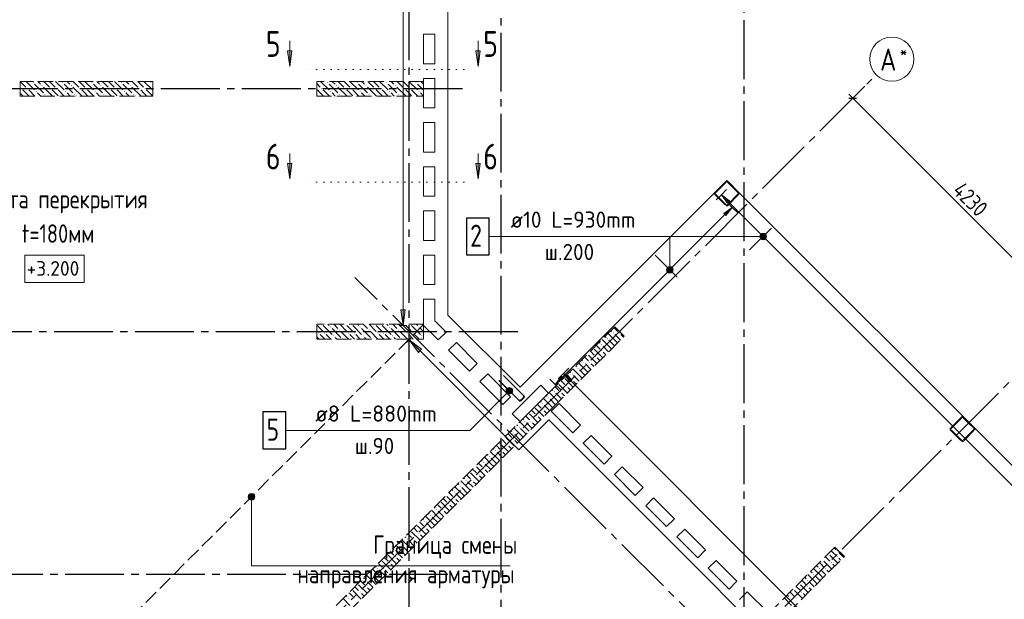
# Model space of a CAD drawing. Header units: millimetres. Extents: x 0 to 43617, y 0 to 59400.
# Tile 18 of 30: x 16538 to 29911, y 28795 to 36668. Entities that reach past the tile are written whole.
import ezdxf

# ---------------------------------------------------------------- set-up
doc = ezdxf.new("R2010")
doc.units = ezdxf.units.MM
for name, pattern in [('______2', [270, 200, -70]), ('______5', [1100, 800, -100, 100, -100]), ('______9', [100, 0, -100])]:
    doc.linetypes.add(name, pattern=pattern)
for name, color, linetype, lineweight in [('Standard', 7, 'Continuous', 25), ('Высотные отметки', 7, 'Continuous', 25), ('ЖБ Пилон', 180, 'Continuous', 25), ('Обрамление П-обр. равн.', 7, 'Continuous', 25), ('Оси', 40, '______5', 18), ('Позиционная метка линия выноска', 7, 'Continuous', 13), ('Позиционная метка номер позиции', 7, 'Continuous', 13), ('Примечания', 7, 'Continuous', 25), ('Сечения символ', 7, 'Continuous', 25)]:
    doc.layers.add(name, color=color, linetype=linetype, lineweight=lineweight)
doc.layers.add('ЖБ Перекрытие верхний уровень', color=7, linetype='Continuous', lineweight=25, true_color=0xe0e0ff)
doc.layers.add('ЖБ Стена верхний уровень', color=7, linetype='Continuous', lineweight=25, true_color=0x006e00)
doc.styles.add('GOST 2.304-81', font='txt')
doc.styles.add('ISOCPEUR', font='txt')

msp = doc.modelspace()

# ---------------------------------------------------------------- hatches: boundary and pattern name
at = {"layer": 'ЖБ Пилон', "linetype": 'Continuous', "lineweight": 18, "transparency": 33554687}
for points in [[(16554, 35733), (16561, 35740), (16567, 35733), (16561, 35727)], [(16634, 35733), (16641, 35740), (16647, 35733), (16641, 35727)], [(16714, 35813), (16721, 35820), (16727, 35813), (16721, 35807)], [(16834, 35773), (16841, 35780), (16847, 35773), (16841, 35767)], [(16954, 35733), (16961, 35740), (16967, 35733), (16961, 35727)], [(17034, 35733), (17041, 35740), (17047, 35733), (17041, 35727)], [(17114, 35813), (17121, 35820), (17127, 35813), (17121, 35807)], [(17234, 35773), (17241, 35780), (17247, 35773), (17241, 35767)], [(17354, 35733), (17361, 35740), (17367, 35733), (17361, 35727)], [(17434, 35733), (17441, 35740), (17447, 35733), (17441, 35727)], [(17514, 35813), (17521, 35820), (17527, 35813), (17521, 35807)], [(17634, 35773), (17641, 35780), (17647, 35773), (17641, 35767)], [(17754, 35733), (17761, 35740), (17767, 35733), (17761, 35727)], [(17834, 35733), (17841, 35740), (17847, 35733), (17841, 35727)], [(17914, 35813), (17921, 35820), (17927, 35813), (17921, 35807)], [(18034, 35773), (18041, 35780), (18047, 35773), (18041, 35767)], [(18154, 35733), (18161, 35740), (18167, 35733), (18161, 35727)], [(18234, 35733), (18241, 35740), (18247, 35733), (18241, 35727)], [(18314, 35813), (18321, 35820), (18327, 35813), (18321, 35807)], [(20634, 35733), (20641, 35740), (20647, 35733), (20641, 35727)], [(20714, 35813), (20721, 35820), (20727, 35813), (20721, 35807)], [(20834, 35773), (20841, 35780), (20847, 35773), (20841, 35767)], [(20954, 35733), (20961, 35740), (20967, 35733), (20961, 35727)], [(21034, 35733), (21041, 35740), (21047, 35733), (21041, 35727)], [(21114, 35813), (21121, 35820), (21127, 35813), (21121, 35807)], [(21234, 35773), (21241, 35780), (21247, 35773), (21241, 35767)], [(21354, 35733), (21361, 35740), (21367, 35733), (21361, 35727)], [(21434, 35733), (21441, 35740), (21447, 35733), (21441, 35727)], [(21514, 35813), (21521, 35820), (21527, 35813), (21521, 35807)], [(21634, 35773), (21641, 35780), (21647, 35773), (21641, 35767)], [(21754, 35733), (21761, 35740), (21767, 35733), (21761, 35727)], [(21834, 35733), (21841, 35740), (21847, 35733), (21841, 35727)], [(21914, 35813), (21921, 35820), (21927, 35813), (21921, 35807)], [(16754, 35693), (16761, 35700), (16767, 35693), (16761, 35687)], [(16874, 35653), (16881, 35660), (16887, 35653), (16881, 35647)], [(17154, 35693), (17161, 35700), (17167, 35693), (17161, 35687)], [(17274, 35653), (17281, 35660), (17287, 35653), (17281, 35647)], [(17554, 35693), (17561, 35700), (17567, 35693), (17561, 35687)], [(17674, 35653), (17681, 35660), (17687, 35653), (17681, 35647)], [(17954, 35693), (17961, 35700), (17967, 35693), (17961, 35687)], [(18074, 35653), (18081, 35660), (18087, 35653), (18081, 35647)], [(20754, 35693), (20761, 35700), (20767, 35693), (20761, 35687)], [(20874, 35653), (20881, 35660), (20887, 35653), (20881, 35647)], [(21154, 35693), (21161, 35700), (21167, 35693), (21161, 35687)], [(21274, 35653), (21281, 35660), (21287, 35653), (21281, 35647)], [(21554, 35693), (21561, 35700), (21567, 35693), (21561, 35687)], [(21674, 35653), (21681, 35660), (21687, 35653), (21681, 35647)], [(21954, 35693), (21961, 35700), (21967, 35693), (21961, 35687)], [(20644, 32530), (20641, 32527), (20638, 32530)], [(20754, 32493), (20761, 32500), (20767, 32493), (20761, 32487)], [(20964, 32530), (20961, 32527), (20958, 32530)], [(21044, 32530), (21041, 32527), (21038, 32530)], [(21154, 32493), (21161, 32500), (21167, 32493), (21161, 32487)], [(21364, 32530), (21361, 32527), (21358, 32530)], [(21444, 32530), (21441, 32527), (21438, 32530)], [(21554, 32493), (21561, 32500), (21567, 32493), (21561, 32487)], [(21764, 32530), (21761, 32527), (21758, 32530)], [(21844, 32530), (21841, 32527), (21838, 32530)], [(21954, 32493), (21961, 32500), (21967, 32493), (21961, 32487)], [(20594, 32413), (20601, 32420), (20607, 32413), (20601, 32407)], [(20674, 32413), (20681, 32420), (20687, 32413), (20681, 32407)], [(20794, 32373), (20801, 32380), (20807, 32373), (20801, 32367)], [(20874, 32453), (20881, 32460), (20887, 32453), (20881, 32447)], [(20994, 32413), (21001, 32420), (21007, 32413), (21001, 32407)], [(21074, 32413), (21081, 32420), (21087, 32413), (21081, 32407)], [(21194, 32373), (21201, 32380), (21207, 32373), (21201, 32367)], [(21274, 32453), (21281, 32460), (21287, 32453), (21281, 32447)], [(21394, 32413), (21401, 32420), (21407, 32413), (21401, 32407)], [(21474, 32413), (21481, 32420), (21487, 32413), (21481, 32407)], [(21594, 32373), (21601, 32380), (21607, 32373), (21601, 32367)], [(21674, 32453), (21681, 32460), (21687, 32453), (21681, 32447)], [(21794, 32413), (21801, 32420), (21807, 32413), (21801, 32407)], [(21874, 32413), (21881, 32420), (21887, 32413), (21881, 32407)], [(21994, 32373), (22001, 32380), (22007, 32373), (22001, 32367)], [(20914, 32333), (20921, 32340), (20927, 32333), (20924, 32330), (20918, 32330)], [(21314, 32333), (21321, 32340), (21327, 32333), (21324, 32330), (21318, 32330)], [(21714, 32333), (21721, 32340), (21727, 32333), (21724, 32330), (21718, 32330)]]:
    msp.add_hatch(color=7, dxfattribs=at).paths.add_polyline_path(points, flags=16)
at = {"layer": 'ЖБ Стена верхний уровень', "linetype": 'Continuous', "lineweight": 18, "transparency": 33554687}
for points in [[(26197, 34416), (26201, 34420), (26207, 34413), (26204, 34409)], [(24594, 32413), (24601, 32420), (24607, 32413), (24601, 32407)], [(24674, 32413), (24681, 32420), (24687, 32413), (24681, 32407)], [(24434, 32253), (24441, 32260), (24447, 32253), (24441, 32247)], [(24514, 32333), (24521, 32340), (24527, 32333), (24521, 32327)], [(24354, 32093), (24361, 32100), (24367, 32093), (24361, 32087)], [(24434, 32173), (24441, 32180), (24447, 32173), (24441, 32167)], [(24194, 32013), (24201, 32020), (24207, 32013), (24201, 32007)], [(24274, 32013), (24281, 32020), (24287, 32013), (24281, 32007)], [(24034, 31853), (24041, 31860), (24047, 31853), (24041, 31847)], [(24114, 31933), (24121, 31940), (24127, 31933), (24121, 31927)], [(23954, 31693), (23961, 31700), (23967, 31693), (23961, 31687)], [(24034, 31773), (24041, 31780), (24047, 31773), (24041, 31767)], [(23794, 31613), (23801, 31620), (23807, 31613), (23801, 31607)], [(23874, 31613), (23881, 31620), (23887, 31613), (23881, 31607)], [(23634, 31453), (23641, 31460), (23647, 31453), (23641, 31447)], [(23714, 31533), (23721, 31540), (23727, 31533), (23721, 31527)], [(23554, 31293), (23561, 31300), (23567, 31293), (23561, 31287)], [(23634, 31373), (23641, 31380), (23647, 31373), (23641, 31367)], [(23394, 31213), (23401, 31220), (23407, 31213), (23401, 31207)], [(23474, 31213), (23481, 31220), (23487, 31213), (23481, 31207)], [(29397, 31216), (29401, 31220), (29407, 31213), (29404, 31209)], [(23234, 31053), (23241, 31060), (23247, 31053), (23241, 31047)], [(23314, 31133), (23321, 31140), (23327, 31133), (23321, 31127)], [(23154, 30893), (23161, 30900), (23167, 30893), (23161, 30887)], [(23234, 30973), (23241, 30980), (23247, 30973), (23241, 30967)], [(22994, 30813), (23001, 30820), (23007, 30813), (23001, 30807)], [(23074, 30813), (23081, 30820), (23087, 30813), (23081, 30807)], [(22834, 30653), (22841, 30660), (22847, 30653), (22841, 30647)], [(22914, 30733), (22921, 30740), (22927, 30733), (22921, 30727)], [(22754, 30493), (22761, 30500), (22767, 30493), (22761, 30487)], [(22834, 30573), (22841, 30580), (22847, 30573), (22841, 30567)], [(22594, 30413), (22601, 30420), (22607, 30413), (22601, 30407)], [(22674, 30413), (22681, 30420), (22687, 30413), (22681, 30407)], [(22434, 30253), (22441, 30260), (22447, 30253), (22441, 30247)], [(22514, 30333), (22521, 30340), (22527, 30333), (22521, 30327)], [(22354, 30093), (22361, 30100), (22367, 30093), (22361, 30087)], [(22434, 30173), (22441, 30180), (22447, 30173), (22441, 30167)], [(22194, 30013), (22201, 30020), (22207, 30013), (22201, 30007)], [(22274, 30013), (22281, 30020), (22287, 30013), (22281, 30007)], [(22034, 29853), (22041, 29860), (22047, 29853), (22041, 29847)], [(22114, 29933), (22121, 29940), (22127, 29933), (22121, 29927)], [(21954, 29693), (21961, 29700), (21967, 29693), (21961, 29687)], [(22034, 29773), (22041, 29780), (22047, 29773), (22041, 29767)], [(21794, 29613), (21801, 29620), (21807, 29613), (21801, 29607)], [(21874, 29613), (21881, 29620), (21887, 29613), (21881, 29607)], [(21634, 29453), (21641, 29460), (21647, 29453), (21641, 29447)], [(21714, 29533), (21721, 29540), (21727, 29533), (21721, 29527)], [(27634, 29453), (27641, 29460), (27647, 29453), (27641, 29447)], [(21554, 29293), (21561, 29300), (21567, 29293), (21561, 29287)], [(21634, 29373), (21641, 29380), (21647, 29373), (21641, 29367)], [(27444, 29337), (27447, 29333), (27441, 29327), (27437, 29330)], [(27524, 29417), (27527, 29413), (27521, 29407), (27517, 29410)], [(27554, 29293), (27561, 29300), (27567, 29293), (27561, 29287)], [(27634, 29373), (27641, 29380), (27647, 29373), (27641, 29367)], [(21394, 29213), (21401, 29220), (21407, 29213), (21401, 29207)], [(21474, 29213), (21481, 29220), (21487, 29213), (21481, 29207)], [(27394, 29213), (27401, 29220), (27407, 29213), (27401, 29207)], [(27474, 29213), (27481, 29220), (27487, 29213), (27481, 29207)], [(21234, 29053), (21241, 29060), (21247, 29053), (21241, 29047)], [(21314, 29133), (21321, 29140), (21327, 29133), (21321, 29127)], [(27234, 29053), (27241, 29060), (27247, 29053), (27241, 29047)], [(27314, 29133), (27321, 29140), (27327, 29133), (27321, 29127)], [(21154, 28893), (21161, 28900), (21167, 28893), (21161, 28887)], [(21234, 28973), (21241, 28980), (21247, 28973), (21241, 28967)], [(27044, 28937), (27047, 28933), (27041, 28927), (27037, 28930)], [(27124, 29017), (27127, 29013), (27121, 29007), (27117, 29010)], [(27154, 28893), (27161, 28900), (27167, 28893), (27161, 28887)], [(27234, 28973), (27241, 28980), (27247, 28973), (27241, 28967)], [(20994, 28813), (21001, 28820), (21007, 28813), (21001, 28807)], [(21074, 28813), (21081, 28820), (21087, 28813), (21081, 28807)], [(26994, 28813), (27001, 28820), (27007, 28813), (27001, 28807)], [(27074, 28813), (27081, 28820), (27087, 28813), (27081, 28807)]]:
    msp.add_hatch(color=7, dxfattribs=at).paths.add_polyline_path(points, flags=16)
at = {"layer": 'Обрамление П-обр. равн.', "linetype": 'Continuous', "lineweight": 13, "transparency": 33554687}
for points in [[(26153, 34177), (26068, 34290), (26181, 34205)], [(23924, 31800), (23811, 31715), (23896, 31828)], [(24008, 31749), (23923, 31862), (24036, 31777)]]:
    msp.add_hatch(color=7, dxfattribs=at).paths.add_polyline_path(points, flags=16)
for points in [[(26130, 34006), (26215, 34119), (26102, 34034)], [(26591, 33736), (26622, 33768), (26602, 33756)], [(26622, 33768), (26591, 33736), (26591, 33713)], [(26622, 33768), (26591, 33713), (26645, 33768)], [(26645, 33768), (26591, 33713), (26602, 33693)], [(26645, 33768), (26602, 33693), (26666, 33756)], [(26666, 33756), (26602, 33693), (26622, 33681)], [(26666, 33756), (26622, 33681), (26677, 33736)], [(26677, 33736), (26622, 33681), (26645, 33681)], [(26677, 33736), (26645, 33681), (26677, 33713)], [(26677, 33713), (26645, 33681), (26666, 33693)], [(25323, 33282), (25399, 33239), (25335, 33302)], [(25335, 33302), (25410, 33259), (25355, 33314)], [(25335, 33302), (25399, 33239), (25410, 33259)], [(25355, 33314), (25410, 33259), (25410, 33282)], [(25355, 33314), (25410, 33282), (25378, 33314)], [(25378, 33314), (25410, 33282), (25399, 33302)], [(25323, 33259), (25378, 33227), (25323, 33282)], [(25323, 33282), (25378, 33227), (25399, 33239)], [(25355, 33227), (25323, 33259), (25335, 33239)], [(25323, 33259), (25355, 33227), (25378, 33227)]]:
    msp.add_hatch(color=7, dxfattribs=at).paths.add_polyline_path(points)
at = {"layer": 'Позиционная метка линия выноска', "linetype": 'Continuous', "lineweight": 13, "transparency": 33554687}
msp.add_hatch(color=7, dxfattribs=at).paths.add_polyline_path([(21774, 32726), (21744, 32516), (21714, 32726)], flags=16)
msp.add_hatch(color=7, dxfattribs=at).paths.add_polyline_path([(21996, 32191), (21826, 32318), (21953, 32149)])
at = {"layer": 'Позиционная метка номер позиции', "linetype": 'Continuous', "lineweight": 13, "transparency": 33554687}
for points in [[(26595, 33702), (26595, 33747), (26589, 33724)], [(26611, 33686), (26611, 33763), (26595, 33747)], [(26611, 33686), (26595, 33747), (26595, 33702)], [(26634, 33679), (26634, 33769), (26611, 33763)], [(26634, 33679), (26611, 33763), (26611, 33686)], [(26656, 33686), (26656, 33763), (26634, 33769)], [(26656, 33686), (26634, 33769), (26634, 33679)], [(26673, 33702), (26673, 33747), (26656, 33763)], [(26673, 33702), (26656, 33763), (26656, 33686)], [(26673, 33747), (26673, 33702), (26679, 33724)], [(25328, 33293), (25405, 33293), (25389, 33309)], [(25328, 33293), (25389, 33309), (25344, 33309)], [(25344, 33309), (25389, 33309), (25367, 33315)], [(25322, 33270), (25412, 33270), (25405, 33293)], [(25322, 33270), (25405, 33293), (25328, 33293)], [(25328, 33248), (25412, 33270), (25322, 33270)], [(25328, 33248), (25405, 33248), (25412, 33270)], [(25344, 33232), (25405, 33248), (25328, 33248)], [(25344, 33232), (25389, 33232), (25405, 33248)], [(25389, 33232), (25344, 33232), (25367, 33225)], [(23220, 31596), (23156, 31660), (23145, 31639)], [(23220, 31596), (23145, 31639), (23200, 31585)], [(23200, 31585), (23145, 31639), (23145, 31616)], [(23200, 31585), (23145, 31616), (23177, 31585)], [(23177, 31585), (23145, 31616), (23156, 31596)], [(23232, 31616), (23177, 31671), (23156, 31660)], [(23232, 31616), (23156, 31660), (23220, 31596)], [(23232, 31639), (23200, 31671), (23177, 31671)], [(23232, 31639), (23177, 31671), (23232, 31616)], [(23200, 31671), (23232, 31639), (23220, 31660)]]:
    msp.add_hatch(color=7, dxfattribs=at).paths.add_polyline_path(points)
at = {"layer": 'Примечания', "linetype": 'Continuous', "lineweight": 13, "transparency": 33554687}
for points in [[(19648, 30211), (19725, 30211), (19709, 30227)], [(19648, 30211), (19709, 30227), (19664, 30227)], [(19664, 30227), (19709, 30227), (19687, 30233)], [(19642, 30188), (19732, 30188), (19725, 30211)], [(19642, 30188), (19725, 30211), (19648, 30211)], [(19648, 30166), (19732, 30188), (19642, 30188)], [(19648, 30166), (19725, 30166), (19732, 30188)], [(19664, 30149), (19725, 30166), (19648, 30166)], [(19664, 30149), (19709, 30149), (19725, 30166)], [(19709, 30149), (19664, 30149), (19687, 30143)]]:
    msp.add_hatch(color=7, dxfattribs=at).paths.add_polyline_path(points)
at = {"layer": 'Сечения символ', "linetype": 'Continuous', "lineweight": 13, "transparency": 33554687}
for points in [[(20236, 36244), (20206, 36034), (20176, 36244)], [(22793, 36244), (22763, 36034), (22733, 36244)], [(20236, 34714), (20206, 34504), (20176, 34714)], [(22793, 34714), (22763, 34504), (22733, 34714)]]:
    msp.add_hatch(color=7, dxfattribs=at).paths.add_polyline_path(points, flags=16)

# ---------------------------------------------------------------- linework, layer by layer
at = {"layer": 'Standard', "color": 251, "linetype": 'Continuous', "lineweight": -3, "true_color": 0x656565, "transparency": 33554687}
for q in [(28015, 35764), (27764, 35512), (27941, 35689)]:
    msp.add_line((27852, 35601), q, dxfattribs=at)
at = {"layer": 'Standard', "color": 7, "linetype": 'Continuous', "lineweight": 13, "transparency": 33554687}
for q in [(27799, 35654), (30843, 32609)]:
    msp.add_line((27852, 35601), q, dxfattribs=at)
at = {"layer": 'Standard', "color": 7, "linetype": 'Continuous', "lineweight": 25, "transparency": 33554687}
msp.add_line((27799, 35601), (27905, 35601), dxfattribs=at)
at = {"layer": 'Высотные отметки', "color": 7, "linetype": 'Continuous', "lineweight": 18, "transparency": 33554687}
msp.add_lwpolyline([(16608, 33096), (17413, 33096), (17413, 33469), (16608, 33469), (16608, 33096)], dxfattribs=at)
at = {"layer": 'ЖБ Перекрытие верхний уровень', "color": 7, "linetype": 'Continuous', "lineweight": 18, "transparency": 33554687}
for p, q in [((22354, 32653), (22354, 41910)), ((22024, 36470), (22174, 36470)), ((22024, 36070), (22024, 36470)), ((22174, 36470), (22174, 36070)), ((22174, 36070), (22024, 36070)), ((22024, 35470), (22024, 35870)), ((22024, 35870), (22174, 35870)), ((22174, 35870), (22174, 35470)), ((22174, 35470), (22024, 35470)), ((22024, 35270), (22174, 35270)), ((22024, 34870), (22024, 35270)), ((22174, 35270), (22174, 34870)), ((22174, 34870), (22024, 34870)), ((22024, 34270), (22024, 34670)), ((22024, 34670), (22174, 34670)), ((22174, 34670), (22174, 34270)), ((26142, 34484), (23333, 31675)), ((31637, 28990), (26142, 34484)), ((22174, 34270), (22024, 34270)), ((22024, 33670), (22024, 34070)), ((22024, 34070), (22174, 34070)), ((22174, 34070), (22174, 33670)), ((22174, 33670), (22024, 33670)), ((22024, 33470), (22174, 33470)), ((22024, 33070), (22024, 33470)), ((22174, 33470), (22174, 33070)), ((22174, 33070), (22024, 33070)), ((22024, 32516), (22024, 32870)), ((22024, 32870), (22174, 32870)), ((22174, 32870), (22174, 32578)), ((23333, 31675), (22354, 32653)), ((22222, 32318), (22024, 32516)), ((22174, 32578), (22328, 32424)), ((22328, 32424), (22222, 32318)), ((22364, 32177), (22470, 32283)), ((22470, 32283), (22753, 32000)), ((22647, 31894), (22364, 32177)), ((22753, 32000), (22647, 31894)), ((22788, 31752), (22894, 31858)), ((22894, 31858), (23205, 31547)), ((23099, 31441), (22788, 31752)), ((23545, 31632), (23615, 31703)), ((23615, 31703), (23721, 31597)), ((23226, 31314), (23545, 31632)), ((23721, 31597), (23615, 31491)), ((23205, 31547), (23099, 31441)), ((23615, 31491), (23333, 31208)), ((23757, 31349), (23863, 31455)), ((23863, 31455), (24156, 31162)), ((23333, 31208), (23226, 31314)), ((24050, 31056), (23757, 31349)), ((24156, 31162), (24050, 31056)), ((24192, 30914), (24298, 31020)), ((24474, 30632), (24192, 30914)), ((24298, 31020), (24581, 30738)), ((24581, 30738), (24474, 30632)), ((24616, 30490), (24722, 30596)), ((24899, 30207), (24616, 30490)), ((24722, 30596), (25005, 30313)), ((25005, 30313), (24899, 30207)), ((25040, 30066), (25146, 30172)), ((25146, 30172), (25429, 29889)), ((25323, 29783), (25040, 30066)), ((25429, 29889), (25323, 29783)), ((25464, 29642), (25570, 29748)), ((25570, 29748), (25853, 29465)), ((25747, 29359), (25464, 29642)), ((25853, 29465), (25747, 29359)), ((25889, 29217), (25995, 29323)), ((25995, 29323), (26278, 29041)), ((26172, 28935), (25889, 29217)), ((26278, 29041), (26172, 28935)), ((26313, 28793), (26419, 28899)), ((26419, 28899), (26712, 28606))]:
    msp.add_line(p, q, dxfattribs=at)
at = {"layer": 'ЖБ Пилон', "color": 253, "linetype": '______2', "lineweight": 13, "true_color": 0xa0a0a0, "transparency": 33554687}
for p, q in [((18344, 35830), (16544, 35830)), ((16544, 35830), (16544, 35630)), ((18344, 35630), (18344, 35830)), ((22024, 35830), (20574, 35830)), ((20574, 35830), (20574, 35630)), ((22024, 35630), (22024, 35830)), ((16544, 35630), (18344, 35630)), ((20574, 35630), (22024, 35630)), ((22024, 32530), (20574, 32530)), ((20574, 32530), (20574, 32330)), ((22024, 32330), (22024, 32530)), ((20574, 32330), (22024, 32330))]:
    msp.add_line(p, q, dxfattribs=at)
at = {"layer": 'ЖБ Пилон', "color": 9, "linetype": 'Continuous', "lineweight": 18, "true_color": 0xc7c7c7, "transparency": 33554687}
for p, q in [((16544, 35830), (16621, 35753)), ((16621, 35673), (16581, 35713)), ((16624, 35830), (16741, 35713)), ((16661, 35713), (16744, 35630)), ((16741, 35793), (16861, 35673)), ((16821, 35793), (16784, 35830)), ((16861, 35753), (16981, 35633)), ((16864, 35830), (16941, 35753)), ((16944, 35830), (17021, 35753)), ((17021, 35673), (16981, 35713)), ((17024, 35830), (17141, 35713)), ((17061, 35713), (17144, 35630)), ((17141, 35793), (17261, 35673)), ((17221, 35793), (17184, 35830)), ((17261, 35753), (17381, 35633)), ((17264, 35830), (17341, 35753)), ((17344, 35830), (17421, 35753)), ((17421, 35673), (17381, 35713)), ((17424, 35830), (17541, 35713)), ((17461, 35713), (17544, 35630)), ((17541, 35793), (17661, 35673)), ((17621, 35793), (17584, 35830)), ((17661, 35753), (17781, 35633)), ((17664, 35830), (17741, 35753)), ((17744, 35830), (17821, 35753)), ((17821, 35673), (17781, 35713)), ((17824, 35830), (17941, 35713)), ((17861, 35713), (17944, 35630)), ((17941, 35793), (18061, 35673)), ((18021, 35793), (17984, 35830)), ((18061, 35753), (18181, 35633)), ((18064, 35830), (18141, 35753)), ((18144, 35830), (18221, 35753)), ((18221, 35673), (18181, 35713)), ((18224, 35830), (18341, 35713)), ((18261, 35713), (18344, 35630)), ((18341, 35793), (18344, 35790)), ((20574, 35800), (20621, 35753)), ((20621, 35673), (20581, 35713)), ((20624, 35830), (20741, 35713)), ((20661, 35713), (20744, 35630)), ((20741, 35793), (20861, 35673)), ((20821, 35793), (20784, 35830)), ((20861, 35753), (20981, 35633)), ((20864, 35830), (20941, 35753)), ((20944, 35830), (21021, 35753)), ((21021, 35673), (20981, 35713)), ((21024, 35830), (21141, 35713)), ((21061, 35713), (21144, 35630)), ((21141, 35793), (21261, 35673)), ((21221, 35793), (21184, 35830)), ((21261, 35753), (21381, 35633)), ((21264, 35830), (21341, 35753)), ((21344, 35830), (21421, 35753)), ((21421, 35673), (21381, 35713)), ((21424, 35830), (21541, 35713)), ((21461, 35713), (21544, 35630)), ((21541, 35793), (21661, 35673)), ((21621, 35793), (21584, 35830)), ((21661, 35753), (21781, 35633)), ((21664, 35830), (21741, 35753)), ((21744, 35830), (21821, 35753)), ((21821, 35673), (21781, 35713)), ((21824, 35830), (21941, 35713)), ((21861, 35713), (21944, 35630)), ((21941, 35793), (22024, 35710)), ((22021, 35793), (21984, 35830)), ((16544, 35670), (16581, 35633)), ((16661, 35633), (16621, 35673)), ((16781, 35673), (16824, 35630)), ((16904, 35630), (16901, 35633)), ((17061, 35633), (17021, 35673)), ((17181, 35673), (17224, 35630)), ((17304, 35630), (17301, 35633)), ((17461, 35633), (17421, 35673)), ((17581, 35673), (17624, 35630)), ((17704, 35630), (17701, 35633)), ((17861, 35633), (17821, 35673)), ((17981, 35673), (18024, 35630)), ((18104, 35630), (18101, 35633)), ((18261, 35633), (18221, 35673)), ((20574, 35640), (20581, 35633)), ((20661, 35633), (20621, 35673)), ((20781, 35673), (20824, 35630)), ((20904, 35630), (20901, 35633)), ((21061, 35633), (21021, 35673)), ((21181, 35673), (21224, 35630)), ((21304, 35630), (21301, 35633)), ((21461, 35633), (21421, 35673)), ((21581, 35673), (21624, 35630)), ((21704, 35630), (21701, 35633)), ((21861, 35633), (21821, 35673)), ((21981, 35673), (22024, 35630)), ((20621, 32473), (20581, 32513)), ((20661, 32513), (20781, 32393)), ((20724, 32530), (20741, 32513)), ((20804, 32530), (20861, 32473)), ((20884, 32530), (20981, 32433)), ((21021, 32473), (20981, 32513)), ((21061, 32513), (21181, 32393)), ((21124, 32530), (21141, 32513)), ((21204, 32530), (21261, 32473)), ((21284, 32530), (21381, 32433)), ((21421, 32473), (21381, 32513)), ((21461, 32513), (21581, 32393)), ((21524, 32530), (21541, 32513)), ((21604, 32530), (21661, 32473)), ((21684, 32530), (21781, 32433)), ((21821, 32473), (21781, 32513)), ((21861, 32513), (21981, 32393)), ((21924, 32530), (21941, 32513)), ((22004, 32530), (22024, 32510)), ((20574, 32440), (20581, 32433)), ((20661, 32433), (20621, 32473)), ((20621, 32393), (20684, 32330)), ((20701, 32393), (20764, 32330)), ((20781, 32473), (20901, 32353)), ((21004, 32330), (20901, 32433)), ((21061, 32433), (21021, 32473)), ((21021, 32393), (21084, 32330)), ((21101, 32393), (21164, 32330)), ((21181, 32473), (21301, 32353)), ((21404, 32330), (21301, 32433)), ((21461, 32433), (21421, 32473)), ((21421, 32393), (21484, 32330)), ((21501, 32393), (21564, 32330)), ((21581, 32473), (21701, 32353)), ((21804, 32330), (21701, 32433)), ((21861, 32433), (21821, 32473)), ((21821, 32393), (21884, 32330)), ((21901, 32393), (21964, 32330)), ((21981, 32473), (22024, 32430)), ((20604, 32330), (20574, 32360)), ((20844, 32330), (20821, 32353)), ((21244, 32330), (21221, 32353)), ((21644, 32330), (21621, 32353)), ((22024, 32350), (22021, 32353))]:
    msp.add_line(p, q, dxfattribs=at)
at = {"layer": 'ЖБ Стена верхний уровень', "color": 251, "linetype": '______2', "lineweight": 13, "true_color": 0x656565, "transparency": 33554687}
for p, q in [((26128, 34470), (25980, 34322)), ((25987, 34315), (26135, 34463)), ((26131, 34473), (26128, 34470)), ((26134, 34474), (26131, 34473)), ((26137, 34475), (26134, 34474)), ((26135, 34463), (26137, 34464)), ((26141, 34476), (26137, 34475)), ((26137, 34464), (26138, 34465)), ((26138, 34465), (26140, 34466)), ((26140, 34466), (26142, 34466)), ((26144, 34476), (26141, 34476)), ((26142, 34466), (26143, 34466)), ((26143, 34466), (26145, 34466)), ((26148, 34475), (26144, 34476)), ((26145, 34466), (26147, 34465)), ((26147, 34465), (26148, 34464)), ((26151, 34474), (26148, 34475)), ((26148, 34464), (26149, 34463)), ((26149, 34463), (26298, 34315)), ((26154, 34473), (26151, 34474)), ((26157, 34470), (26154, 34473)), ((26305, 34322), (26157, 34470)), ((25975, 34313), (25974, 34309)), ((25974, 34309), (25974, 34306)), ((25974, 34306), (25975, 34302)), ((25976, 34316), (25975, 34313)), ((25975, 34302), (25976, 34299)), ((25978, 34319), (25976, 34316)), ((25976, 34299), (25978, 34296)), ((25980, 34322), (25978, 34319)), ((25978, 34296), (25980, 34294)), ((25980, 34294), (26128, 34145)), ((25984, 34310), (25985, 34312)), ((25984, 34309), (25984, 34310)), ((25984, 34307), (25984, 34309)), ((25984, 34305), (25984, 34307)), ((25985, 34303), (25984, 34305)), ((25985, 34312), (25986, 34313)), ((25986, 34302), (25985, 34303)), ((25986, 34313), (25987, 34315)), ((25987, 34301), (25986, 34302)), ((26135, 34152), (25987, 34301)), ((26298, 34301), (26149, 34152)), ((26157, 34145), (26305, 34294)), ((26298, 34315), (26299, 34313)), ((26299, 34302), (26298, 34301)), ((26299, 34313), (26300, 34312)), ((26300, 34303), (26299, 34302)), ((26300, 34312), (26301, 34310)), ((26301, 34305), (26300, 34303)), ((26301, 34310), (26301, 34309)), ((26301, 34309), (26301, 34307)), ((26301, 34307), (26301, 34305)), ((26307, 34319), (26305, 34322)), ((26305, 34294), (26307, 34296)), ((26309, 34316), (26307, 34319)), ((26307, 34296), (26309, 34299)), ((26310, 34313), (26309, 34316)), ((26309, 34299), (26310, 34302)), ((26311, 34309), (26310, 34313)), ((26310, 34302), (26311, 34306)), ((26311, 34306), (26311, 34309)), ((26128, 34145), (26131, 34143)), ((26131, 34143), (26134, 34141)), ((26134, 34141), (26137, 34140)), ((26137, 34151), (26135, 34152)), ((26138, 34150), (26137, 34151)), ((26137, 34140), (26141, 34139)), ((26140, 34150), (26138, 34150)), ((26142, 34149), (26140, 34150)), ((26141, 34139), (26144, 34139)), ((26143, 34149), (26142, 34149)), ((26145, 34150), (26143, 34149)), ((26144, 34139), (26148, 34140)), ((26147, 34150), (26145, 34150)), ((26148, 34151), (26147, 34150)), ((26149, 34152), (26148, 34151)), ((26148, 34140), (26151, 34141)), ((26151, 34141), (26154, 34143)), ((26154, 34143), (26157, 34145)), ((24619, 32495), (23651, 31526)), ((23778, 31399), (24747, 32368)), ((24747, 32368), (24619, 32495)), ((23651, 31526), (17435, 25311)), ((17563, 25183), (23778, 31399)), ((29328, 31271), (29179, 31122)), ((29187, 31115), (29335, 31264)), ((29331, 31273), (29328, 31271)), ((29334, 31275), (29331, 31273)), ((29337, 31276), (29334, 31275)), ((29335, 31264), (29336, 31265)), ((29336, 31265), (29338, 31266)), ((29340, 31276), (29337, 31276)), ((29338, 31266), (29339, 31266)), ((29339, 31266), (29341, 31266)), ((29344, 31276), (29340, 31276)), ((29341, 31266), (29343, 31266)), ((29343, 31266), (29345, 31266)), ((29347, 31276), (29344, 31276)), ((29345, 31266), (29346, 31266)), ((29346, 31266), (29348, 31265)), ((29351, 31275), (29347, 31276)), ((29348, 31265), (29349, 31264)), ((29349, 31264), (29498, 31115)), ((29354, 31273), (29351, 31275)), ((29356, 31271), (29354, 31273)), ((29505, 31122), (29356, 31271)), ((29175, 31116), (29174, 31113)), ((29174, 31113), (29174, 31110)), ((29174, 31110), (29174, 31106)), ((29174, 31106), (29174, 31103)), ((29174, 31103), (29175, 31100)), ((29177, 31119), (29175, 31116)), ((29175, 31100), (29177, 31097)), ((29179, 31122), (29177, 31119)), ((29177, 31097), (29179, 31094)), ((29179, 31094), (29328, 30945)), ((29184, 31111), (29185, 31112)), ((29184, 31109), (29184, 31111)), ((29184, 31107), (29184, 31109)), ((29184, 31105), (29184, 31107)), ((29185, 31104), (29184, 31105)), ((29185, 31114), (29187, 31115)), ((29185, 31112), (29185, 31114)), ((29185, 31102), (29185, 31104)), ((29187, 31101), (29185, 31102)), ((29335, 30952), (29187, 31101)), ((29498, 31101), (29349, 30952)), ((29356, 30945), (29505, 31094)), ((29498, 31115), (29499, 31114)), ((29499, 31102), (29498, 31101)), ((29499, 31114), (29500, 31112)), ((29500, 31104), (29499, 31102)), ((29500, 31112), (29500, 31111)), ((29500, 31111), (29501, 31109)), ((29501, 31107), (29500, 31105)), ((29500, 31105), (29500, 31104)), ((29501, 31109), (29501, 31107)), ((29507, 31119), (29505, 31122)), ((29505, 31094), (29507, 31097)), ((29509, 31116), (29507, 31119)), ((29507, 31097), (29509, 31100)), ((29510, 31113), (29509, 31116)), ((29509, 31100), (29510, 31103)), ((29510, 31110), (29510, 31113)), ((29510, 31106), (29510, 31110)), ((29510, 31103), (29510, 31106)), ((29328, 30945), (29331, 30943)), ((29331, 30943), (29334, 30941)), ((29334, 30941), (29337, 30940)), ((29336, 30951), (29335, 30952)), ((29338, 30950), (29336, 30951)), ((29337, 30940), (29340, 30940)), ((29339, 30950), (29338, 30950)), ((29341, 30950), (29339, 30950)), ((29340, 30940), (29344, 30940)), ((29343, 30950), (29341, 30950)), ((29345, 30950), (29343, 30950)), ((29344, 30940), (29347, 30940)), ((29346, 30950), (29345, 30950)), ((29348, 30951), (29346, 30950)), ((29347, 30940), (29351, 30941)), ((29349, 30952), (29348, 30951)), ((29351, 30941), (29354, 30943)), ((29354, 30943), (29356, 30945)), ((27610, 29504), (26642, 28535)), ((27738, 29376), (27610, 29504)), ((26769, 28408), (27738, 29376))]:
    msp.add_line(p, q, dxfattribs=at)
at = {"layer": 'ЖБ Стена верхний уровень', "color": 9, "linetype": 'Continuous', "lineweight": 18, "true_color": 0xc7c7c7, "transparency": 33554687}
for p, q in [((26056, 34398), (26063, 34391)), ((26103, 34431), (26101, 34433)), ((26138, 34476), (26181, 34433)), ((26221, 34393), (26301, 34313)), ((25977, 34318), (25984, 34310)), ((26023, 34351), (26021, 34353)), ((26266, 34268), (26273, 34261)), ((26186, 34188), (26193, 34181)), ((26226, 34228), (26233, 34221)), ((24489, 32365), (24501, 32353)), ((24621, 32313), (24529, 32405)), ((24569, 32445), (24581, 32433)), ((24621, 32473), (24609, 32485)), ((24661, 32433), (24621, 32473)), ((24621, 32393), (24697, 32317)), ((24701, 32393), (24737, 32357)), ((24381, 32233), (24369, 32245)), ((24421, 32193), (24381, 32233)), ((24409, 32285), (24421, 32273)), ((24541, 32233), (24449, 32325)), ((24461, 32233), (24537, 32157)), ((24541, 32313), (24617, 32237)), ((24541, 32233), (24577, 32197)), ((24621, 32313), (24657, 32277)), ((24261, 32113), (24377, 31997)), ((24289, 32165), (24341, 32113)), ((24341, 32193), (24457, 32077)), ((24461, 32153), (24497, 32117)), ((24089, 31965), (24101, 31953)), ((24221, 31913), (24129, 32005)), ((24169, 32045), (24181, 32033)), ((24221, 32073), (24209, 32085)), ((24261, 32033), (24221, 32073)), ((24221, 31993), (24297, 31917)), ((24301, 31993), (24337, 31957)), ((24381, 32073), (24417, 32037)), ((23981, 31833), (23969, 31845)), ((24021, 31793), (23981, 31833)), ((24009, 31885), (24021, 31873)), ((24141, 31833), (24049, 31925)), ((24061, 31833), (24137, 31757)), ((24141, 31913), (24217, 31837)), ((24141, 31833), (24177, 31797)), ((24221, 31913), (24257, 31877)), ((23861, 31713), (23977, 31597)), ((23889, 31765), (23941, 31713)), ((23941, 31793), (24057, 31677)), ((24061, 31753), (24097, 31717)), ((23689, 31565), (23701, 31553)), ((23821, 31513), (23729, 31605)), ((23769, 31645), (23781, 31633)), ((23821, 31673), (23809, 31685)), ((23861, 31633), (23821, 31673)), ((23821, 31593), (23897, 31517)), ((23901, 31593), (23937, 31557)), ((23981, 31673), (24017, 31637)), ((23581, 31433), (23569, 31445)), ((23621, 31393), (23581, 31433)), ((23609, 31485), (23621, 31473)), ((23741, 31433), (23649, 31525)), ((23661, 31433), (23737, 31357)), ((23741, 31513), (23817, 31437)), ((23741, 31433), (23777, 31397)), ((23821, 31513), (23857, 31477)), ((23461, 31313), (23577, 31197)), ((23489, 31365), (23541, 31313)), ((23541, 31393), (23657, 31277)), ((23661, 31353), (23697, 31317)), ((23289, 31165), (23301, 31153)), ((23421, 31113), (23329, 31205)), ((23369, 31245), (23381, 31233)), ((23421, 31273), (23409, 31285)), ((23461, 31233), (23421, 31273)), ((23421, 31193), (23497, 31117)), ((23501, 31193), (23537, 31157)), ((23581, 31273), (23617, 31237)), ((29256, 31198), (29263, 31191)), ((29303, 31231), (29301, 31233)), ((29338, 31276), (29381, 31233)), ((29421, 31193), (29501, 31113)), ((23181, 31033), (23169, 31045)), ((23221, 30993), (23181, 31033)), ((23209, 31085), (23221, 31073)), ((23341, 31033), (23249, 31125)), ((23261, 31033), (23337, 30957)), ((23341, 31113), (23417, 31037)), ((23341, 31033), (23377, 30997)), ((23421, 31113), (23457, 31077)), ((29176, 31118), (29184, 31110)), ((29223, 31151), (29221, 31153)), ((29425, 31029), (29432, 31022)), ((29465, 31069), (29472, 31062)), ((23061, 30913), (23177, 30797)), ((23089, 30965), (23141, 30913)), ((23141, 30993), (23257, 30877)), ((23261, 30953), (23297, 30917)), ((29385, 30989), (29392, 30982)), ((22889, 30765), (22901, 30753)), ((23021, 30713), (22929, 30805)), ((22969, 30845), (22981, 30833)), ((23021, 30873), (23009, 30885)), ((23061, 30833), (23021, 30873)), ((23021, 30793), (23097, 30717)), ((23101, 30793), (23137, 30757)), ((23181, 30873), (23217, 30837)), ((22781, 30633), (22769, 30645)), ((22821, 30593), (22781, 30633)), ((22809, 30685), (22821, 30673)), ((22941, 30633), (22849, 30725)), ((22861, 30633), (22937, 30557)), ((22941, 30713), (23017, 30637)), ((22941, 30633), (22977, 30597)), ((23021, 30713), (23057, 30677)), ((22661, 30513), (22777, 30397)), ((22689, 30565), (22741, 30513)), ((22741, 30593), (22857, 30477)), ((22861, 30553), (22897, 30517)), ((22489, 30365), (22501, 30353)), ((22621, 30313), (22529, 30405)), ((22569, 30445), (22581, 30433)), ((22621, 30473), (22609, 30485)), ((22661, 30433), (22621, 30473)), ((22621, 30393), (22697, 30317)), ((22701, 30393), (22737, 30357)), ((22781, 30473), (22817, 30437)), ((22381, 30233), (22369, 30245)), ((22421, 30193), (22381, 30233)), ((22409, 30285), (22421, 30273)), ((22541, 30233), (22449, 30325)), ((22461, 30233), (22537, 30157)), ((22541, 30313), (22617, 30237)), ((22541, 30233), (22577, 30197)), ((22621, 30313), (22657, 30277)), ((22261, 30113), (22377, 29997)), ((22289, 30165), (22341, 30113)), ((22341, 30193), (22457, 30077)), ((22461, 30153), (22497, 30117)), ((22089, 29965), (22101, 29953)), ((22221, 29913), (22129, 30005)), ((22169, 30045), (22181, 30033)), ((22221, 30073), (22209, 30085)), ((22261, 30033), (22221, 30073)), ((22221, 29993), (22297, 29917)), ((22301, 29993), (22337, 29957)), ((22381, 30073), (22417, 30037)), ((21981, 29833), (21969, 29845)), ((22021, 29793), (21981, 29833)), ((22009, 29885), (22021, 29873)), ((22141, 29833), (22049, 29925)), ((22061, 29833), (22137, 29757)), ((22141, 29913), (22217, 29837)), ((22141, 29833), (22177, 29797)), ((22221, 29913), (22257, 29877)), ((21861, 29713), (21977, 29597)), ((21889, 29765), (21941, 29713)), ((21941, 29793), (22057, 29677)), ((22061, 29753), (22097, 29717)), ((21689, 29565), (21701, 29553)), ((21821, 29513), (21729, 29605)), ((21769, 29645), (21781, 29633)), ((21821, 29673), (21809, 29685)), ((21861, 29633), (21821, 29673)), ((21821, 29593), (21897, 29517)), ((21901, 29593), (21937, 29557)), ((21981, 29673), (22017, 29637)), ((21581, 29433), (21569, 29445)), ((21621, 29393), (21581, 29433)), ((21609, 29485), (21621, 29473)), ((21741, 29433), (21649, 29525)), ((21661, 29433), (21737, 29357)), ((21741, 29513), (21817, 29437)), ((21741, 29433), (21777, 29397)), ((21821, 29513), (21857, 29477)), ((27581, 29433), (27560, 29454)), ((27621, 29393), (27581, 29433)), ((27600, 29494), (27621, 29473)), ((27661, 29433), (27728, 29366)), ((21461, 29313), (21577, 29197)), ((21489, 29365), (21541, 29313)), ((21541, 29393), (21657, 29277)), ((21661, 29353), (21697, 29317)), ((27421, 29273), (27400, 29294)), ((27461, 29313), (27568, 29206)), ((27480, 29374), (27541, 29313)), ((27541, 29393), (27648, 29286)), ((27661, 29353), (27688, 29326)), ((21289, 29165), (21301, 29153)), ((21421, 29113), (21329, 29205)), ((21369, 29245), (21381, 29233)), ((21421, 29273), (21409, 29285)), ((21461, 29233), (21421, 29273)), ((21421, 29193), (21497, 29117)), ((21501, 29193), (21537, 29157)), ((21581, 29273), (21617, 29237)), ((27280, 29174), (27301, 29153)), ((27421, 29113), (27320, 29214)), ((27360, 29254), (27381, 29233)), ((27461, 29233), (27421, 29273)), ((27421, 29193), (27488, 29126)), ((27501, 29193), (27528, 29166)), ((27581, 29273), (27608, 29246)), ((21181, 29033), (21169, 29045)), ((21221, 28993), (21181, 29033)), ((21209, 29085), (21221, 29073)), ((21341, 29033), (21249, 29125)), ((21261, 29033), (21337, 28957)), ((21341, 29113), (21417, 29037)), ((21341, 29033), (21377, 28997)), ((21421, 29113), (21457, 29077)), ((27181, 29033), (27160, 29054)), ((27221, 28993), (27181, 29033)), ((27200, 29094), (27221, 29073)), ((27341, 29033), (27240, 29134)), ((27261, 29033), (27328, 28966)), ((27341, 29113), (27408, 29046)), ((27341, 29033), (27368, 29006)), ((27421, 29113), (27448, 29086)), ((21061, 28913), (21177, 28797)), ((21089, 28965), (21141, 28913)), ((21141, 28993), (21257, 28877)), ((21261, 28953), (21297, 28917)), ((27021, 28873), (27000, 28894)), ((27061, 28913), (27168, 28806)), ((27080, 28974), (27141, 28913)), ((27141, 28993), (27248, 28886)), ((27261, 28953), (27288, 28926)), ((21021, 28713), (20929, 28805)), ((20969, 28845), (20981, 28833)), ((21021, 28873), (21009, 28885)), ((21061, 28833), (21021, 28873)), ((21181, 28873), (21217, 28837)), ((27021, 28713), (26920, 28814)), ((26960, 28854), (26981, 28833)), ((27061, 28833), (27021, 28873)), ((27181, 28873), (27208, 28846))]:
    msp.add_line(p, q, dxfattribs=at)
at = {"layer": 'Обрамление П-обр. равн.', "color": 251, "linetype": 'Continuous', "lineweight": 13, "true_color": 0x494949, "transparency": 33554687}
for p, q in [((26068, 34290), (25997, 34219)), ((26068, 34290), (26139, 34361)), ((26068, 34290), (26181, 34205)), ((26153, 34177), (26068, 34290)), ((26068, 34290), (26068, 34290)), ((26215, 34119), (26102, 34034)), ((26130, 34006), (26215, 34119)), ((26215, 34119), (26145, 34190)), ((26181, 34205), (26153, 34177)), ((26167, 34191), (26613, 33746)), ((26215, 34119), (26286, 34048)), ((26215, 34119), (26215, 34119)), ((25388, 33292), (26116, 34020)), ((26102, 34034), (26130, 34006)), ((26655, 33703), (31343, 29015)), ((26666, 33756), (26666, 33756)), ((26602, 33693), (26602, 33693)), ((25335, 33302), (25335, 33302)), ((23910, 31814), (25346, 33249)), ((25399, 33239), (25399, 33239)), ((23811, 31715), (23896, 31828)), ((23923, 31862), (23852, 31791)), ((23896, 31828), (23924, 31800)), ((23923, 31862), (23994, 31933)), ((23923, 31862), (24036, 31777)), ((24008, 31749), (23923, 31862)), ((23923, 31862), (23923, 31862)), ((23811, 31715), (23740, 31786)), ((23924, 31800), (23811, 31715)), ((23811, 31715), (23882, 31644)), ((23811, 31715), (23811, 31715)), ((24036, 31777), (24008, 31749)), ((24022, 31763), (27862, 27923))]:
    msp.add_line(p, q, dxfattribs=at)
at = {"layer": 'Обрамление П-обр. равн.', "color": 7, "linetype": 'Continuous', "lineweight": 25, "transparency": 33554687}
for p, q in [((26747, 33837), (26450, 33540)), ((25169, 33468), (25466, 33171))]:
    msp.add_line(p, q, dxfattribs=at)
for points in [[(22606, 33474), (22916, 33474), (22916, 33974), (22606, 33974), (22606, 33474)], [(19841, 30840), (20151, 30840), (20151, 31340), (19841, 31340), (19841, 30840)]]:
    msp.add_lwpolyline(points, dxfattribs=at)
at = {"layer": 'Обрамление П-обр. равн.', "color": 7, "linetype": 'Continuous', "lineweight": 35, "transparency": 33554687}
for points in [[(23110, 31833), (23380, 31564), (23382, 31561), (23384, 31557), (23385, 31554), (23385, 31550), (23385, 31547), (23384, 31543), (23382, 31539), (23380, 31537), (23343, 31500), (23340, 31498), (23337, 31496), (23333, 31495), (23330, 31495), (23326, 31495), (23322, 31496), (23319, 31498), (23316, 31500), (23047, 31769)], [(23114, 31829), (23383, 31560), (23385, 31557), (23387, 31554), (23388, 31550), (23389, 31547), (23388, 31543), (23387, 31539), (23385, 31536), (23383, 31533), (23347, 31496), (23344, 31494), (23340, 31493), (23337, 31492), (23333, 31491), (23330, 31492), (23326, 31493), (23323, 31494), (23320, 31496), (23050, 31766)]]:
    msp.add_lwpolyline(points, dxfattribs=at)
at = {"layer": 'Обрамление П-обр. равн.', "color": 251, "linetype": 'Continuous', "lineweight": 13, "true_color": 0x494949, "transparency": 33554687}
for centre in [(26634, 33724), (25367, 33270)]:
    msp.add_circle(centre, 45, dxfattribs=at)
at = {"layer": 'Оси', "color": 8, "linetype": '______5', "lineweight": -3, "transparency": 33554687}
for p, q in [((21824, 57820), (21824, 7100)), ((26374, 50960), (26374, 7100)), ((23074, 50790), (23074, 7100)), ((9516, 17264), (28172, 35920)), ((22554, 35730), (4600, 35730)), ((29170, 25087), (21090, 33167)), ((12153, 13919), (31163, 32929)), ((23304, 32430), (4600, 32430)), ((22354, 29130), (4600, 29130))]:
    msp.add_line(p, q, dxfattribs=at)
at = {"layer": 'Оси', "color": 7, "linetype": 'Continuous', "lineweight": 13, "transparency": 33554687}
msp.add_circle((28384, 36132), 300, dxfattribs=at)
at = {"layer": 'Позиционная метка линия выноска', "color": 251, "linetype": 'Continuous', "lineweight": 13, "true_color": 0x494949, "transparency": 33554687}
for p, q in [((21744, 32516), (21714, 32726)), ((21714, 32726), (21774, 32726)), ((21744, 32726), (21744, 32741)), ((21774, 32726), (21744, 32516)), ((21694, 32516), (21794, 32516)), ((21744, 32516), (21744, 32516)), ((21744, 32516), (21744, 32516)), ((21744, 32516), (21744, 32516)), ((21861, 32354), (21791, 32283)), ((21826, 32318), (21826, 32318)), ((21826, 32318), (21826, 32318)), ((21826, 32318), (21826, 32318)), ((21826, 32318), (21953, 32149)), ((21996, 32191), (21826, 32318)), ((21953, 32149), (21996, 32191)), ((21974, 32170), (21985, 32159))]:
    msp.add_line(p, q, dxfattribs=at)
for points in [[(21744, 32516), (21744, 42500), (21744, 50000), (21744, 56940), (16064, 56940), (16064, 56340), (14464, 56340), (14464, 56940), (8974, 56940)], [(32794, 11680), (32794, 24450), (29694, 24450), (27978, 26166), (28383, 26571), (23723, 31231), (23724, 31232), (23723, 31231), (23318, 30826), (21826, 32318)]]:
    msp.add_lwpolyline(points, dxfattribs=at)
at = {"layer": 'Позиционная метка номер позиции', "color": 7, "linetype": 'Continuous', "lineweight": 13, "transparency": 33554687}
for p, q in [((26634, 33724), (22916, 33724)), ((26589, 33724), (26589, 33724)), ((26634, 33769), (26634, 33769)), ((26679, 33724), (26679, 33724)), ((26634, 33679), (26634, 33679)), ((25367, 33315), (25367, 33315)), ((25322, 33270), (25322, 33270)), ((25367, 33225), (25367, 33225)), ((25412, 33270), (25412, 33270)), ((23156, 31660), (23156, 31660)), ((23156, 31596), (23156, 31596)), ((23220, 31660), (23220, 31660)), ((23220, 31596), (23220, 31596))]:
    msp.add_line(p, q, dxfattribs=at)
for points in [[(25367, 33270), (25367, 33724), (22916, 33724)], [(23188, 31628), (22651, 31090), (20151, 31090)]]:
    msp.add_lwpolyline(points, dxfattribs=at)
for centre in [(26634, 33724), (25367, 33270), (23188, 31628)]:
    msp.add_circle(centre, 45, dxfattribs=at)
at = {"layer": 'Примечания', "color": 7, "linetype": '______2', "lineweight": 13, "transparency": 33554687}
msp.add_line((22019, 32521), (10429, 20930), dxfattribs=at)
at = {"layer": 'Примечания', "color": 7, "linetype": 'Continuous', "lineweight": 13, "transparency": 33554687}
for p, q in [((19687, 30233), (19687, 30233)), ((19642, 30188), (19642, 30188)), ((19687, 30143), (19687, 30143)), ((19732, 30188), (19732, 30188))]:
    msp.add_line(p, q, dxfattribs=at)
msp.add_lwpolyline([(23198, 29250), (19687, 29250), (19687, 30188)], dxfattribs=at)
msp.add_circle((19687, 30188), 45, dxfattribs=at)
at = {"layer": 'Сечения символ', "color": 7, "linetype": 'Continuous', "lineweight": 13, "transparency": 33554687}
for p, q in [((20206, 36034), (20206, 36382)), ((22763, 36034), (22763, 36382)), ((20206, 36034), (20176, 36244)), ((20176, 36244), (20236, 36244)), ((20206, 36244), (20206, 36259)), ((20236, 36244), (20206, 36034)), ((22763, 36034), (22733, 36244)), ((22733, 36244), (22793, 36244)), ((22763, 36244), (22763, 36259)), ((22793, 36244), (22763, 36034)), ((20206, 36034), (20206, 36034)), ((20206, 36034), (20206, 36034)), ((20206, 36034), (20206, 36034)), ((22763, 36034), (22763, 36034)), ((22763, 36034), (22763, 36034)), ((22763, 36034), (22763, 36034)), ((20206, 34504), (20206, 34852)), ((22763, 34504), (22763, 34852)), ((20206, 34504), (20176, 34714)), ((20176, 34714), (20236, 34714)), ((20206, 34714), (20206, 34729)), ((20236, 34714), (20206, 34504)), ((22763, 34504), (22733, 34714)), ((22733, 34714), (22793, 34714)), ((22763, 34714), (22763, 34729)), ((22793, 34714), (22763, 34504)), ((20206, 34504), (20206, 34504)), ((20206, 34504), (20206, 34504)), ((20206, 34504), (20206, 34504)), ((22763, 34504), (22763, 34504)), ((22763, 34504), (22763, 34504)), ((22763, 34504), (22763, 34504))]:
    msp.add_line(p, q, dxfattribs=at)
at = {"layer": 'Сечения символ', "color": 7, "linetype": '______9', "lineweight": 13, "transparency": 33554687}
for p, q in [((22570, 35993), (20429, 35993)), ((22570, 34463), (20429, 34463))]:
    msp.add_line(p, q, dxfattribs=at)

# ---------------------------------------------------------------- texts
at = {"layer": 'Standard', "color": 7, "linetype": 'Continuous', "lineweight": 25, "transparency": 33554687, "insert": (29195, 34328), "char_height": 220, "width": 657.05, "attachment_point": 7, "rotation": 315, "style": 'GOST 2.304-81'}
msp.add_mtext('4230', dxfattribs=at)
at = {"layer": 'Высотные отметки', "color": 7, "linetype": 'Continuous', "lineweight": 18, "transparency": 33554687, "insert": (16632, 33189), "char_height": 200, "width": 880.17, "attachment_point": 7, "style": 'GOST 2.304-81'}
msp.add_mtext('\\W1.19;+3.200', dxfattribs=at)
at = {"layer": 'Обрамление П-обр. равн.', "color": 7, "linetype": 'Continuous', "lineweight": 13, "transparency": 33554687, "attachment_point": 7, "style": 'ISOCPEUR'}
for s, insert, char_height, width in [('\\W0.96;ø10 L=930mm ', (23206, 33842), 220, 1996.29), ('\\W0.78;2', (22656, 33584), 300, 326.41), ('\\W0.95;ш.200 ', (23668, 33402), 220, 962.14), ('\\W0.98;ø8 L=880mm ', (20551, 31208), 220, 1888.53), ('\\W0.78;5', (19891, 30950), 300, 326.41), ('\\W0.94;ш.90 ', (21090, 30768), 220, 807.15)]:
    msp.add_mtext(s, dxfattribs=dict(at, insert=insert, char_height=char_height, width=width))
at = {"layer": 'Оси', "color": 7, "linetype": 'Continuous', "lineweight": 25, "transparency": 33554687, "attachment_point": 7, "style": 'ISOCPEUR'}
for s, insert, char_height, width in [('\\W0.82;А', (28223, 35975), 300, 392.65), ('\\W0.80;*', (28493, 36150), 180, 215.9)]:
    msp.add_mtext(s, dxfattribs=dict(at, insert=insert, char_height=char_height, width=width))
at = {"layer": 'Примечания', "color": 251, "linetype": 'Continuous', "lineweight": 25, "true_color": 0x656565, "transparency": 33554687, "char_height": 250, "attachment_point": 7, "style": 'GOST 2.304-81'}
for s, insert, width in [('Плита\\~перекрытия', (15867, 34038), 2505.58), ('t=180мм', (16567, 33638), 1101.72)]:
    msp.add_mtext(s, dxfattribs=dict(at, insert=insert, width=width))
at = {"layer": 'Примечания', "color": 7, "linetype": 'Continuous', "lineweight": 25, "transparency": 33554687, "char_height": 250, "attachment_point": 7, "style": 'GOST 2.304-81'}
for s, insert, width in [('Граница\\~смены', (21340, 29345), 1990.31), ('направления\\~арматуры', (20310, 28945), 3020.86)]:
    msp.add_mtext(s, dxfattribs=dict(at, insert=insert, width=width))
at = {"layer": 'Сечения символ', "color": 7, "linetype": 'Continuous', "lineweight": 35, "transparency": 33554687, "char_height": 350, "attachment_point": 7, "style": 'ISOCPEUR'}
for s, insert, width in [('\\W0.78;5', (19882, 36163), 380.81), ('\\W0.78;5', (22834, 36163), 380.82), ('\\W0.78;6', (19882, 34633), 380.81), ('\\W0.78;6', (22834, 34633), 380.82)]:
    msp.add_mtext(s, dxfattribs=dict(at, insert=insert, width=width))

doc.saveas('drawing.dxf')
